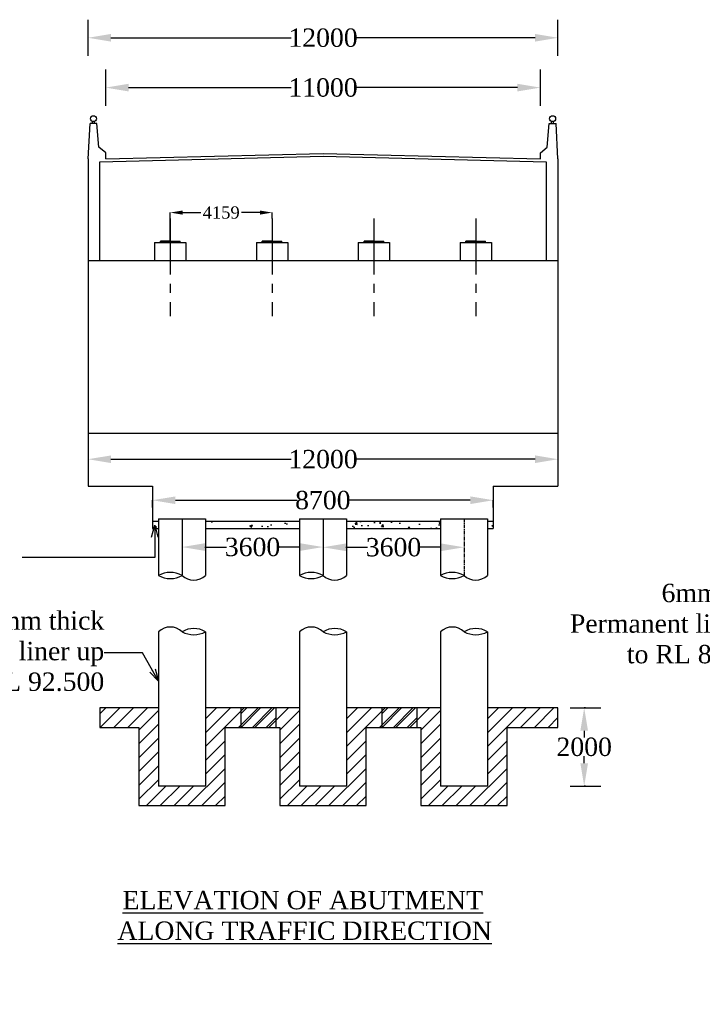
# Model space of a CAD drawing. Header units: millimetres. Extents: x 103078 to 25259364, y -3207472 to 3138455.
# Tile 4 of 12: x 8327058 to 8354938, y -1151774 to -1111538. Entities that reach past the tile are written whole.
import ezdxf

# ---------------------------------------------------------------- set-up
doc = ezdxf.new("R2010")
doc.units = ezdxf.units.MM
doc.header["$LTSCALE"] = 60
doc.header["$MEASUREMENT"] = 0
doc.linetypes.add('CENTER2', pattern=[28.575000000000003, 19.05, -3.175, 3.175, -3.175])
doc.linetypes.add('CENTERX2', pattern=[4, 2.5, -0.5, 0.5, -0.5])
doc.styles.get("Standard").update_dxf_attribs({"font": 'times.ttf'})
doc.styles.add('style1', font='txt.shx', dxfattribs={"height": 1})
doc.dimstyles.get("Standard").update_dxf_attribs({"dimtxt": 400, "dimasz": 215, "dimexe": 0.18, "dimexo": 0.0625, "dimgap": 0.09, "dimtad": 0, "dimtih": 1, "dimtoh": 1, "dimdec": 0, "dimzin": 4, "dimdsep": 46, "dimtxsty": 'Standard', "dimblk": 'OPEN90', "dimcen": 0, "dimadec": 0, "dimazin": 1, "dimtfac": 1, "dimtdec": 0, "dimtix": 1, "dimtofl": 0, "dimtmove": 0, "dimatfit": 3, "dimldrblk": 'OPEN30', "dimfxl": 1, "dimtolj": 1, "dimtzin": 0, "dimarcsym": 0})

# ---------------------------------------------------------------- blocks, each defined once
blk = doc.blocks.new('*D134')
at = {"color": 0, "linetype": 'Continuous', "lineweight": -2, "transparency": 16777216}
for p, q in [((8350170.333655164, -1139657.667132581), (8350113.741104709, -1139657.667132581)), ((8350113.921104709, -1140592.667132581), (8350113.921104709, -1140875.604495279)), ((8350113.921104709, -1141921.69950758), (8350113.921104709, -1141638.762144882)), ((8350170.333655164, -1142856.69950758), (8350113.741104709, -1142856.69950758))]:
    blk.add_line(p, q, dxfattribs=at)
for points in [[(8349958.087771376, -1140592.667132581), (8350269.754438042, -1140592.667132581), (8350113.921104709, -1139657.667132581)], [(8349958.087771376, -1141921.69950758), (8350269.754438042, -1141921.69950758), (8350113.921104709, -1142856.69950758)]]:
    blk.add_solid(points, dxfattribs=at)
at = {"layer": 'Defpoints', "color": 0, "linetype": 'Continuous', "lineweight": -2, "transparency": 16777216}
for p in [(8350170.396155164, -1139657.667132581), (8350113.921104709, -1142856.69950758), (8350170.396155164, -1142856.69950758)]:
    blk.add_point(p, dxfattribs=at)
at = {"color": 0, "linetype": 'Continuous', "transparency": 16777216, "insert": (8350113.921104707, -1141257.183320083), "char_height": 500, "attachment_point": 5}
blk.add_mtext('\\A1;{\\fTimes New Roman|b0|i0|c0|p18;\\H1.5x;2000}', dxfattribs=at)
blk = doc.blocks.new('*D114')
at = {"color": 0, "linetype": 'Continuous', "lineweight": -2, "transparency": 16777216}
for p, q in [((8330569.225005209, -1114313.611975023), (8330569.225005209, -1114313.494475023)), ((8331504.225005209, -1114313.674475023), (8338146.79231159, -1114313.674475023)), ((8347388.854686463, -1114313.674475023), (8340746.287380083, -1114313.674475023)), ((8348323.854686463, -1114313.611975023), (8348323.854686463, -1114313.494475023))]:
    blk.add_line(p, q, dxfattribs=at)
for points in [[(8331504.225005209, -1114157.84114169), (8331504.225005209, -1114469.507808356), (8330569.225005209, -1114313.674475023)], [(8347388.854686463, -1114157.84114169), (8347388.854686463, -1114469.507808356), (8348323.854686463, -1114313.674475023)]]:
    blk.add_solid(points, dxfattribs=at)
at = {"layer": 'Defpoints', "color": 0, "linetype": 'Continuous', "lineweight": -2, "transparency": 16777216}
for p in [(8330569.225005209, -1114313.674475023), (8348323.854686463, -1114313.674475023), (8348323.854686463, -1114313.674475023)]:
    blk.add_point(p, dxfattribs=at)
at = {"color": 0, "linetype": 'Continuous', "transparency": 16777216, "insert": (8339446.539845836, -1114313.674475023), "char_height": 500, "attachment_point": 5}
blk.add_mtext('\\A1;{\\fTimes New Roman|b0|i0|c0|p18;\\H1.5x;11000}', dxfattribs=at)
blk = doc.blocks.new('*D115')
at = {"color": 0, "linetype": 'Continuous', "lineweight": -2, "transparency": 16777216}
for p, q in [((8329849.442720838, -1112277.468845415), (8329849.442720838, -1112277.351345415)), ((8330784.442720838, -1112277.531345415), (8338146.792311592, -1112277.531345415)), ((8348108.636970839, -1112277.531345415), (8340746.287380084, -1112277.531345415)), ((8349043.636970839, -1112277.468845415), (8349043.636970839, -1112277.351345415))]:
    blk.add_line(p, q, dxfattribs=at)
for points in [[(8330784.442720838, -1112121.698012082), (8330784.442720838, -1112433.364678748), (8329849.442720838, -1112277.531345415)], [(8348108.636970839, -1112121.698012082), (8348108.636970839, -1112433.364678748), (8349043.636970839, -1112277.531345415)]]:
    blk.add_solid(points, dxfattribs=at)
at = {"layer": 'Defpoints', "color": 0, "linetype": 'Continuous', "lineweight": -2, "transparency": 16777216}
for p in [(8329849.442720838, -1112277.531345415), (8349043.636970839, -1112277.531345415), (8349043.636970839, -1112277.531345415)]:
    blk.add_point(p, dxfattribs=at)
at = {"color": 0, "linetype": 'Continuous', "transparency": 16777216, "insert": (8339446.539845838, -1112277.531345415), "char_height": 500, "attachment_point": 5}
blk.add_mtext('\\A1;{\\fTimes New Roman|b0|i0|c0|p18;\\H1.5x;12000}', dxfattribs=at)
blk = doc.blocks.new('*D141')
at = {"color": 0, "linetype": 'Continuous', "lineweight": -2, "transparency": 16777216}
for p, q in [((8329849.442720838, -1129500.011746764), (8329849.442720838, -1129499.894246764)), ((8330784.442720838, -1129500.074246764), (8338146.792311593, -1129500.074246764)), ((8348108.636970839, -1129500.074246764), (8340746.287380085, -1129500.074246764)), ((8349043.636970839, -1129500.011746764), (8349043.636970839, -1129499.894246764))]:
    blk.add_line(p, q, dxfattribs=at)
for points in [[(8330784.442720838, -1129344.240913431), (8330784.442720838, -1129655.907580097), (8329849.442720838, -1129500.074246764)], [(8348108.636970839, -1129344.240913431), (8348108.636970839, -1129655.907580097), (8349043.636970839, -1129500.074246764)]]:
    blk.add_solid(points, dxfattribs=at)
at = {"layer": 'Defpoints', "color": 0, "linetype": 'Continuous', "lineweight": -2, "transparency": 16777216}
for p in [(8329849.442720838, -1129500.074246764), (8349043.636970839, -1129500.074246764), (8349043.636970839, -1129500.074246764)]:
    blk.add_point(p, dxfattribs=at)
at = {"color": 0, "linetype": 'Continuous', "transparency": 16777216, "insert": (8339446.539845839, -1129500.074246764), "char_height": 500, "attachment_point": 5}
blk.add_mtext('\\A1;{\\fTimes New Roman|b0|i0|c0|p18;\\H1.5x;12000}', dxfattribs=at)
blk = doc.blocks.new('*D142')
at = {"color": 0, "linetype": 'Continuous', "lineweight": -2, "transparency": 16777216}
for p, q in [((8332481.235070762, -1131467.058067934), (8332481.235070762, -1131174.678612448)), ((8333416.235070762, -1131174.858612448), (8338384.87682381, -1131174.858612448)), ((8345462.02590202, -1131174.858612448), (8340493.384148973, -1131174.858612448)), ((8346397.02590202, -1131467.058067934), (8346397.02590202, -1131174.678612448))]:
    blk.add_line(p, q, dxfattribs=at)
for points in [[(8333416.235070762, -1131019.025279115), (8333416.235070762, -1131330.691945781), (8332481.235070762, -1131174.858612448)], [(8345462.02590202, -1131019.025279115), (8345462.02590202, -1131330.691945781), (8346397.02590202, -1131174.858612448)]]:
    blk.add_solid(points, dxfattribs=at)
at = {"layer": 'Defpoints', "color": 0, "linetype": 'Continuous', "lineweight": -2, "transparency": 16777216}
for p in [(8346397.02590202, -1131174.858612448), (8332481.235070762, -1131467.120567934), (8346397.02590202, -1131467.120567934)]:
    blk.add_point(p, dxfattribs=at)
at = {"color": 0, "linetype": 'Continuous', "transparency": 16777216, "insert": (8339439.130486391, -1131174.858612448), "char_height": 500, "attachment_point": 5}
blk.add_mtext('\\A1;{\\fTimes New Roman|b0|i0|c0|p18;\\H1.5x;8700}', dxfattribs=at)
blk = doc.blocks.new('*D143')
at = {"color": 0, "linetype": 'Continuous', "lineweight": -2, "transparency": 16777216}
for p, q in [((8333688.281570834, -1133087.978113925), (8333688.281570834, -1133087.860613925)), ((8334623.281570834, -1133088.040613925), (8335502.071970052, -1133088.040613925)), ((8338511.539845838, -1133088.040613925), (8337632.74944662, -1133088.040613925)), ((8339446.539845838, -1133087.978113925), (8339446.539845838, -1133087.860613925))]:
    blk.add_line(p, q, dxfattribs=at)
for points in [[(8334623.281570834, -1132932.207280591), (8334623.281570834, -1133243.873947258), (8333688.281570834, -1133088.040613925)], [(8338511.539845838, -1132932.207280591), (8338511.539845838, -1133243.873947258), (8339446.539845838, -1133088.040613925)]]:
    blk.add_solid(points, dxfattribs=at)
at = {"layer": 'Defpoints', "color": 0, "linetype": 'Continuous', "lineweight": -2, "transparency": 16777216}
for p in [(8333688.281570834, -1133088.040613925), (8339446.539845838, -1133088.040613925), (8339446.539845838, -1133088.040613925)]:
    blk.add_point(p, dxfattribs=at)
at = {"color": 0, "linetype": 'Continuous', "transparency": 16777216, "insert": (8336567.410708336, -1133088.040613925), "char_height": 500, "attachment_point": 5}
blk.add_mtext('\\A1;{\\fTimes New Roman|b0|i0|c0|p18;\\H1.5x;3600}', dxfattribs=at)
blk = doc.blocks.new('*D144')
at = {"color": 0, "linetype": 'Continuous', "lineweight": -2, "transparency": 16777216}
for p, q in [((8339446.539845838, -1133097.923113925), (8339446.539845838, -1133098.220613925)), ((8340381.539845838, -1133098.040613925), (8341260.330245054, -1133098.040613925)), ((8344269.798120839, -1133098.040613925), (8343391.007721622, -1133098.040613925)), ((8345204.798120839, -1133097.978113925), (8345204.798120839, -1133097.860613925))]:
    blk.add_line(p, q, dxfattribs=at)
for points in [[(8340381.539845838, -1132942.207280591), (8340381.539845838, -1133253.873947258), (8339446.539845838, -1133098.040613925)], [(8344269.798120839, -1132942.207280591), (8344269.798120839, -1133253.873947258), (8345204.798120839, -1133098.040613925)]]:
    blk.add_solid(points, dxfattribs=at)
at = {"layer": 'Defpoints', "color": 0, "linetype": 'Continuous', "lineweight": -2, "transparency": 16777216}
for p in [(8339446.539845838, -1133097.860613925), (8345204.798120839, -1133098.040613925), (8345204.798120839, -1133098.040613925)]:
    blk.add_point(p, dxfattribs=at)
at = {"color": 0, "linetype": 'Continuous', "transparency": 16777216, "insert": (8342325.668983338, -1133098.040613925), "char_height": 500, "attachment_point": 5}
blk.add_mtext('\\A1;{\\fTimes New Roman|b0|i0|c0|p18;\\H1.5x;3600}', dxfattribs=at)
blk = doc.blocks.new('*D138')
at = {"color": 0, "linetype": 'Continuous', "lineweight": -2, "ltscale": 2, "transparency": 16777216}
for p, q in [((8333208.426714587, -1119658.224013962), (8333208.426714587, -1119420.301625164)), ((8333708.426714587, -1119420.481625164), (8334454.374425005, -1119420.481625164)), ((8336867.168802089, -1119420.481625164), (8336121.221091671, -1119420.481625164)), ((8337367.168802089, -1119658.224013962), (8337367.168802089, -1119420.301625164))]:
    blk.add_line(p, q, dxfattribs=at)
for points in [[(8333708.426714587, -1119337.148291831), (8333708.426714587, -1119503.814958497), (8333208.426714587, -1119420.481625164)], [(8336867.168802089, -1119337.148291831), (8336867.168802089, -1119503.814958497), (8337367.168802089, -1119420.481625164)]]:
    blk.add_solid(points, dxfattribs=at)
at = {"layer": 'Defpoints', "color": 0, "linetype": 'Continuous', "lineweight": -2, "ltscale": 2, "transparency": 16777216}
for p in [(8333208.426714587, -1119658.286513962), (8337367.168802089, -1119420.481625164), (8337367.168802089, -1119658.286513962)]:
    blk.add_point(p, dxfattribs=at)
at = {"color": 0, "linetype": 'Continuous', "lineweight": -2, "ltscale": 2, "transparency": 16777216, "insert": (8335287.797758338, -1119420.481625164), "char_height": 500, "attachment_point": 5}
blk.add_mtext('\\A1;4159', dxfattribs=at)

msp = doc.modelspace()

# ---------------------------------------------------------------- hatches: boundary and pattern name
at = {"linetype": 'Continuous'}
h = msp.add_hatch(color=256, dxfattribs=at)
h.dxf.hatch_style = 1
h.paths.add_polyline_path([(8333208.426714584, -1120644.96650284), (8333208.426714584, -1120582.585371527), (8332808.54766771, -1120582.585371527), (8332808.54766771, -1120644.966502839)])
h.paths.add_polyline_path([(8333208.426714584, -1120644.96650284), (8333608.30576146, -1120644.96650284), (8333608.30576146, -1120582.585371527), (8333208.426714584, -1120582.585371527)])
h = msp.add_hatch(color=256, dxfattribs=at)
h.dxf.hatch_style = 1
h.paths.add_polyline_path([(8337367.168802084, -1120644.96650284), (8337367.168802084, -1120582.585371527), (8336967.28975521, -1120582.585371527), (8336967.28975521, -1120644.966502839)])
h.paths.add_polyline_path([(8337367.168802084, -1120644.96650284), (8337767.04784896, -1120644.96650284), (8337767.04784896, -1120582.585371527), (8337367.168802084, -1120582.585371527)])
h = msp.add_hatch(color=256, dxfattribs=at)
h.dxf.hatch_style = 1
h.paths.add_polyline_path([(8337367.168802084, -1120644.966502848), (8337367.168802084, -1120582.585371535), (8336967.289755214, -1120582.585371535), (8336967.289755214, -1120644.966502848)])
h.paths.add_polyline_path([(8337367.168802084, -1120644.966502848), (8337767.047848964, -1120644.966502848), (8337767.047848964, -1120582.585371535), (8337367.168802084, -1120582.585371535)])
h = msp.add_hatch(color=256, dxfattribs=at)
h.dxf.hatch_style = 1
h.paths.add_polyline_path([(8341525.910889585, -1120644.96650284), (8341525.910889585, -1120582.585371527), (8341126.03184271, -1120582.585371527), (8341126.03184271, -1120644.966502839)])
h.paths.add_polyline_path([(8341525.910889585, -1120644.96650284), (8341925.789936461, -1120644.96650284), (8341925.789936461, -1120582.585371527), (8341525.910889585, -1120582.585371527)])
h = msp.add_hatch(color=256, dxfattribs=at)
h.dxf.hatch_style = 1
h.paths.add_polyline_path([(8341525.910889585, -1120644.966502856), (8341525.910889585, -1120582.585371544), (8341126.031842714, -1120582.585371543), (8341126.031842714, -1120644.966502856)])
h.paths.add_polyline_path([(8341525.910889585, -1120644.966502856), (8341925.789936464, -1120644.966502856), (8341925.789936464, -1120582.585371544), (8341525.910889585, -1120582.585371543)])
h = msp.add_hatch(color=256, dxfattribs=at)
h.dxf.hatch_style = 1
h.paths.add_polyline_path([(8345684.652977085, -1120644.966502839), (8345684.652977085, -1120582.585371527), (8345284.773930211, -1120582.585371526), (8345284.773930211, -1120644.966502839)])
h.paths.add_polyline_path([(8345684.652977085, -1120644.966502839), (8346084.532023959, -1120644.966502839), (8346084.532023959, -1120582.585371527), (8345684.652977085, -1120582.585371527)])
h = msp.add_hatch(color=256, dxfattribs=at)
h.dxf.hatch_style = 1
h.paths.add_polyline_path([(8345684.652977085, -1120644.966502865), (8345684.652977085, -1120582.585371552), (8345284.773930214, -1120582.585371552), (8345284.773930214, -1120644.966502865)])
h.paths.add_polyline_path([(8345684.652977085, -1120644.966502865), (8346084.532023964, -1120644.966502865), (8346084.532023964, -1120582.585371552), (8345684.652977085, -1120582.585371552)])
at = {"linetype": 'Continuous', "lineweight": -2, "ltscale": 2}
h = msp.add_hatch(dxfattribs=at)
h.set_pattern_fill('AR-CONC', color=256, scale=150)
h.set_pattern_definition([(49.99999999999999, (323160.6795057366, 0), (1075.89027390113, -94.12820247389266), [112.5, -1237.5]), (355, (323160.6795057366, 0), (-208.1270004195, 1128.288200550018), [90, -990]), (100.45144446, (323250.3370272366, -7.844016), (867.7632700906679, 1034.159986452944), [95.61028799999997, -1051.713168]), (46.18420000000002, (323160.6795057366, 300), (1600.861996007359, -248.2789211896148), [168.7499999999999, -1856.25]), (96.63563549, (323294.0846232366, 279.3100395), (1401.992918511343, 1461.177901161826), [143.415513, -1577.57064]), (351.1841639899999, (323160.6795057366, 300), (1401.99291758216, 1461.177900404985), [135, -1485.0000015]), (21, (323310.6795057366, 225), (895.3605781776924, -603.9283359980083), [112.5, -1237.5]), (326.0000000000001, (323310.6795057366, 225), (364.9729978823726, 1087.725067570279), [90, -990]), (71.45144474, (323385.2928867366, 174.672639), (1260.333565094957, 483.7967292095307), [95.610285, -1051.713168]), (37.50000000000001, (323160.6795057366, 0), (18.239782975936, 499.3407807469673), [0, -977.9999999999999, 0, -1005, 0, -993.75]), (7.499999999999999, (323160.6795057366, 0), (394.6043061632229, 591.6175678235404), [0, -573, 0, -955.5, 0, -378.75]), (327.5, (322826.1795057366, 0), (800.7336542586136, -33.83230760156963), [0, -375, 0, -1170, 0, -1552.5]), (317.5, (322676.1795057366, 0), (874.7792540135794, 150.1574734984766), [0, -487.5, 0, -777, 0, -1102.5])])
h.paths.add_polyline_path([(8332728.571858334, -1132031.153847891), (8332481.235070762, -1132031.153847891), (8332481.235070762, -1132331.153847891), (8332728.571858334, -1132331.153847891)])
h.paths.add_polyline_path([(8338486.830133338, -1132031.153847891), (8334647.991283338, -1132031.153847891), (8334647.991283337, -1132331.153847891), (8338486.830133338, -1132331.153847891)])
h.paths.add_polyline_path([(8344245.088408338, -1132031.153847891), (8340406.249558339, -1132031.153847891), (8340406.249558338, -1132331.153847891), (8344245.088408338, -1132331.153847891)])
h.paths.add_polyline_path([(8346397.02590202, -1132031.153847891), (8346164.507833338, -1132031.153847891), (8346164.507833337, -1132331.153847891), (8346397.02590202, -1132331.153847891)])
at = {"linetype": 'Continuous', "transparency": 33554559}
h = msp.add_hatch(dxfattribs=at)
h.set_pattern_fill('ANSI31', color=256, scale=3199.032375)
h.set_pattern_definition([(45, (8341845.814127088, -1143656.457601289), (-282.7571856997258, 282.7571856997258), [])])
h.paths.add_polyline_path([(8331928.813764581, -1140457.425226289), (8331928.813764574, -1143656.457601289), (8335447.749377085, -1143656.457601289), (8335447.749377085, -1140457.425226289), (8336087.555852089, -1140457.425226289), (8336087.555852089, -1139657.667132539), (8334647.991283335, -1139657.667132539), (8334647.991283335, -1142856.699507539), (8332728.571858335, -1142856.699507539), (8332728.571858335, -1139657.667132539), (8330329.297577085, -1139657.667132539), (8330329.297577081, -1140457.425226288)])
h.paths.add_polyline_path([(8336087.555852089, -1140457.425226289), (8337527.12042083, -1140457.425226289), (8337527.120420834, -1139657.667132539), (8336087.555852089, -1139657.667132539)])
h = msp.add_hatch(dxfattribs=at)
h.set_pattern_fill('ANSI31', color=256, scale=3199.032375)
h.set_pattern_definition([(45, (8347604.072402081, -1143656.457601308), (-282.7571856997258, 282.7571856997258), [])])
h.paths.add_polyline_path([(8337687.072039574, -1140457.425226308), (8337687.072039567, -1143656.457601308), (8341206.007652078, -1143656.457601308), (8341206.007652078, -1140457.425226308), (8341845.81412708, -1140457.425226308), (8341845.81412708, -1139657.667132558), (8340406.249558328, -1139657.667132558), (8340406.249558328, -1142856.699507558), (8338486.830133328, -1142856.699507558), (8338486.830133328, -1139657.667132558), (8336087.555852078, -1139657.667132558), (8336087.555852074, -1140457.425226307)])
h.paths.add_polyline_path([(8341845.81412708, -1140457.425226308), (8343285.378695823, -1140457.425226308), (8343285.378695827, -1139657.667132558), (8341845.81412708, -1139657.667132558)])
h = msp.add_hatch(dxfattribs=at)
h.set_pattern_fill('ANSI31', color=256, scale=3199.032375)
h.set_pattern_definition([(45, (8353362.330677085, -1143656.45760133), (-282.7571856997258, 282.7571856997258), [])])
h.paths.add_polyline_path([(8343445.330314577, -1140457.42522633), (8343445.330314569, -1143656.45760133), (8346964.265927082, -1143656.45760133), (8346964.265927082, -1140457.42522633), (8347604.072402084, -1140457.42522633), (8347604.072402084, -1139657.66713258), (8346164.507833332, -1139657.66713258), (8346164.507833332, -1142856.69950758), (8344245.08840833, -1142856.69950758), (8344245.08840833, -1139657.66713258), (8341845.81412708, -1139657.66713258), (8341845.814127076, -1140457.425226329)])
h.paths.add_polyline_path([(8347604.072402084, -1140457.42522633), (8349043.636970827, -1140457.42522633), (8349043.636970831, -1139657.66713258), (8347604.072402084, -1139657.66713258)])

# ---------------------------------------------------------------- linework, layer by layer
at = {"linetype": 'Continuous'}
for p, q in [((8329849.442720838, -1113017.10764261), (8329849.442720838, -1111537.955048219)), ((8349043.636970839, -1113017.10764261), (8349043.636970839, -1111537.955048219)), ((8330569.225005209, -1115053.250772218), (8330569.225005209, -1113574.098177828)), ((8348323.854686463, -1115053.250772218), (8348323.854686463, -1113574.098177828)), ((8330029.388291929, -1115784.036809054), (8330029.388291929, -1115697.286619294)), ((8330109.364101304, -1115784.036809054), (8330109.364101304, -1115697.286619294)), ((8348783.715590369, -1115784.03680906), (8348783.715590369, -1115697.2866193)), ((8348863.691399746, -1115784.03680906), (8348863.691399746, -1115697.2866193)), ((8329849.442720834, -1117223.601377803), (8329929.418530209, -1115784.036809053)), ((8330209.333863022, -1115784.036809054), (8329929.418530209, -1115784.036809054)), ((8330289.309672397, -1116743.746521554), (8330209.333863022, -1115784.036809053)), ((8348603.770019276, -1116743.74652156), (8348683.745828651, -1115784.036809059)), ((8348683.745828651, -1115784.03680906), (8348963.661161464, -1115784.03680906)), ((8349043.636970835, -1117223.601377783), (8348963.661161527, -1115784.036809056)), ((8330569.225005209, -1116983.673949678), (8330289.309672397, -1116743.746521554)), ((8348323.854686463, -1116983.673949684), (8348603.770019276, -1116743.74652156)), ((8329849.442720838, -1117223.601377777), (8329849.442720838, -1130603.087287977)), ((8330569.225005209, -1117223.601377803), (8330569.225005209, -1116983.673949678)), ((8348323.854686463, -1117223.601377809), (8348323.854686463, -1116983.673949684)), ((8349043.636970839, -1117223.601377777), (8349043.636970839, -1130603.087287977)), ((8332808.54766771, -1120644.966502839), (8332808.54766771, -1120582.585371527)), ((8333208.426714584, -1120582.585371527), (8332808.54766771, -1120582.585371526)), ((8332808.54766771, -1120582.585371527), (8333608.30576146, -1120582.585371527)), ((8333608.30576146, -1120644.966502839), (8333608.30576146, -1120582.585371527)), ((8336967.28975521, -1120644.966502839), (8336967.28975521, -1120582.585371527)), ((8336967.289755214, -1120644.966502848), (8336967.289755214, -1120582.585371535)), ((8337367.168802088, -1120582.585371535), (8336967.289755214, -1120582.585371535)), ((8336967.289755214, -1120582.585371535), (8337767.047848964, -1120582.585371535)), ((8337767.04784896, -1120644.966502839), (8337767.04784896, -1120582.585371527)), ((8337767.047848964, -1120644.966502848), (8337767.047848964, -1120582.585371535)), ((8341126.03184271, -1120644.966502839), (8341126.03184271, -1120582.585371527)), ((8341126.031842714, -1120644.966502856), (8341126.031842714, -1120582.585371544)), ((8341525.910889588, -1120582.585371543), (8341126.031842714, -1120582.585371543)), ((8341126.031842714, -1120582.585371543), (8341925.789936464, -1120582.585371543)), ((8341925.789936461, -1120644.966502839), (8341925.789936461, -1120582.585371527)), ((8341925.789936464, -1120644.966502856), (8341925.789936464, -1120582.585371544)), ((8345284.773930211, -1120644.966502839), (8345284.773930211, -1120582.585371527)), ((8345284.773930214, -1120644.966502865), (8345284.773930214, -1120582.585371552)), ((8345684.652977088, -1120582.585371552), (8345284.773930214, -1120582.585371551)), ((8345284.773930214, -1120582.585371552), (8346084.532023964, -1120582.585371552)), ((8346084.532023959, -1120644.966502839), (8346084.532023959, -1120582.585371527)), ((8346084.532023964, -1120644.966502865), (8346084.532023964, -1120582.585371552)), ((8329849.442720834, -1121382.343465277), (8349043.636970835, -1121382.343465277)), ((8329842.03336139, -1128431.153847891), (8349036.227611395, -1128431.153847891)), ((8329849.442720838, -1128431.153847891), (8349043.636970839, -1128431.153847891)), ((8329849.442720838, -1130603.087287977), (8332481.235070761, -1130603.087287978)), ((8332481.235070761, -1130603.087287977), (8332481.235070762, -1132331.153847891)), ((8346397.02590202, -1130603.087287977), (8346397.02590202, -1132331.153847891)), ((8346397.02590202, -1130603.087287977), (8349043.636970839, -1130603.087287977)), ((8332481.235070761, -1132031.153847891), (8332728.571858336, -1132031.153847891)), ((8332728.571858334, -1131931.178038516), (8332728.571858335, -1134244.903187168)), ((8332728.571858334, -1131931.178038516), (8334647.991283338, -1131931.178038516)), ((8334647.991283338, -1131931.178038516), (8334647.991283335, -1134244.903189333)), ((8334647.991283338, -1132031.153847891), (8338486.830133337, -1132031.153847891)), ((8338486.830133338, -1131931.178038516), (8338486.830133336, -1134244.903187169)), ((8338486.830133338, -1131931.178038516), (8340406.249558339, -1131931.178038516)), ((8340406.249558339, -1131931.178038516), (8340406.249558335, -1134244.90318933)), ((8340406.249558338, -1132031.153847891), (8344245.088408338, -1132031.153847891)), ((8344245.088408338, -1131931.178038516), (8344245.088408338, -1134244.903187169)), ((8344245.088408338, -1131931.178038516), (8346164.507833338, -1131931.178038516)), ((8346164.507833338, -1131931.178038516), (8346164.507833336, -1134244.903189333)), ((8346164.507833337, -1132031.153847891), (8346397.02590202, -1132031.153847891)), ((8332481.235070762, -1132331.153847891), (8332728.571858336, -1132331.153847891)), ((8334647.991283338, -1132331.153847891), (8338486.830133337, -1132331.153847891)), ((8340406.249558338, -1132331.153847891), (8344245.088408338, -1132331.153847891)), ((8346164.507833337, -1132331.153847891), (8346397.02590202, -1132331.153847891)), ((8332728.571858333, -1136549.747934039), (8332728.571858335, -1142856.69950754)), ((8334647.991283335, -1136549.747933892), (8334647.991283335, -1142856.699507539)), ((8338486.830133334, -1136549.747934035), (8338486.830133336, -1142856.699507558)), ((8340406.249558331, -1136549.74793389), (8340406.249558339, -1142856.699507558)), ((8344245.088408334, -1136549.747934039), (8344245.088408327, -1142856.69950758)), ((8346164.507833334, -1136549.747933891), (8346164.507833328, -1142856.69950758)), ((8337527.120420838, -1139657.667132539), (8334647.991283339, -1139657.667132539)), ((8343285.378695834, -1139657.667132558), (8340406.249558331, -1139657.667132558)), ((8349043.636970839, -1139657.66713258), (8346164.507833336, -1139657.66713258)), ((8349546.084993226, -1139657.66713258), (8350794.707317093, -1139657.66713258)), ((8334647.991283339, -1142856.699507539), (8332728.571858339, -1142856.699507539)), ((8334647.991283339, -1142856.699507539), (8332728.571858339, -1142856.699507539)), ((8340406.249558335, -1142856.699507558), (8338486.830133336, -1142856.699507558)), ((8340406.249558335, -1142856.699507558), (8338486.830133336, -1142856.699507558)), ((8346164.507833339, -1142856.69950758), (8344245.088408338, -1142856.69950758)), ((8346164.507833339, -1142856.69950758), (8344245.088408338, -1142856.69950758)), ((8349546.084993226, -1142856.69950758), (8350794.707317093, -1142856.69950758))]:
    msp.add_line(p, q, dxfattribs=at)
at = {"linetype": 'Continuous', "lineweight": -2, "ltscale": 2}
msp.add_line((8333208.426714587, -1120644.966502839), (8333208.426714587, -1119658.286513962), dxfattribs=at)
at = {"linetype": 'CENTER2', "ltscale": 2}
for p, q in [((8333208.426714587, -1119658.286513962), (8333208.426714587, -1123647.461789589)), ((8337367.168802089, -1119658.286513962), (8337367.168802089, -1123647.461789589)), ((8341525.910889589, -1119658.286514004), (8341525.910889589, -1123647.461789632)), ((8345684.652977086, -1119658.286513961), (8345684.652977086, -1123647.461789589)), ((8333688.281570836, -1131931.178038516), (8333688.281570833, -1134244.903189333)), ((8339446.539845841, -1131931.178038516), (8339446.539845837, -1134244.903189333))]:
    msp.add_line(p, q, dxfattribs=at)
at = {"linetype": 'Continuous', "ltscale": 5000}
for p, q in [((8332568.620239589, -1120644.966502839), (8333848.233189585, -1120644.96650284)), ((8332808.54766771, -1120582.585371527), (8333608.30576146, -1120582.585371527)), ((8336727.362327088, -1120644.966502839), (8338006.975277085, -1120644.96650284)), ((8336967.28975521, -1120582.585371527), (8337767.04784896, -1120582.585371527)), ((8336967.289755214, -1120582.585371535), (8337767.047848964, -1120582.585371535)), ((8340886.104414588, -1120644.966502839), (8342165.717364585, -1120644.96650284)), ((8341126.03184271, -1120582.585371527), (8341925.789936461, -1120582.585371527)), ((8341126.031842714, -1120582.585371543), (8341925.789936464, -1120582.585371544)), ((8345044.846502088, -1120644.966502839), (8346324.459452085, -1120644.966502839)), ((8345284.773930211, -1120582.585371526), (8346084.532023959, -1120582.585371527)), ((8345284.773930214, -1120582.585371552), (8346084.532023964, -1120582.585371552))]:
    msp.add_line(p, q, dxfattribs=at)
at = {"linetype": 'Continuous', "ltscale": 1000}
for p, q in [((8332568.620239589, -1120644.966502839), (8332568.620239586, -1121382.343465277)), ((8332568.620239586, -1120644.966502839), (8332568.620239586, -1121382.343465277)), ((8333848.233189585, -1120644.96650284), (8333848.233189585, -1121382.343465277)), ((8333848.233189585, -1120644.96650284), (8333848.233189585, -1121382.343465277)), ((8336727.362327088, -1120644.966502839), (8336727.362327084, -1121382.343465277)), ((8336727.362327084, -1120644.966502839), (8336727.362327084, -1121382.343465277)), ((8338006.975277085, -1120644.96650284), (8338006.975277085, -1121382.343465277)), ((8338006.975277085, -1120644.96650284), (8338006.975277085, -1121382.343465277)), ((8340886.104414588, -1120644.966502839), (8340886.104414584, -1121382.343465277)), ((8340886.104414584, -1120644.966502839), (8340886.104414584, -1121382.343465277)), ((8342165.717364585, -1120644.96650284), (8342165.717364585, -1121382.343465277)), ((8342165.717364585, -1120644.96650284), (8342165.717364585, -1121382.343465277)), ((8345044.846502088, -1120644.966502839), (8345044.846502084, -1121382.343465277)), ((8345044.846502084, -1120644.966502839), (8345044.846502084, -1121382.343465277)), ((8346324.459452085, -1120644.966502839), (8346324.459452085, -1121382.343465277)), ((8346324.459452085, -1120644.966502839), (8346324.459452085, -1121382.343465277))]:
    msp.add_line(p, q, dxfattribs=at)
at = {"linetype": 'CENTERX2'}
msp.add_line((8345204.798120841, -1131931.178038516), (8345204.798120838, -1134244.903189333), dxfattribs=at)
at = {"linetype": 'Continuous'}
for points in [[(8330329.297577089, -1121382.343465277), (8330329.297577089, -1117349.600760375), (8339446.539845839, -1117121.669703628), (8348563.782114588, -1117349.600760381), (8348563.782114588, -1121382.343465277)], [(8330569.225005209, -1117223.601377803), (8339446.539845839, -1117001.668506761), (8348323.854686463, -1117223.601377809)], [(8332728.571858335, -1139657.667132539), (8330329.297577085, -1139657.667132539), (8330329.297577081, -1140457.425226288), (8331928.813764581, -1140457.425226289), (8331928.813764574, -1143656.457601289), (8335447.749377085, -1143656.457601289), (8335447.749377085, -1140457.425226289), (8337527.120420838, -1140457.425226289), (8337527.120420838, -1139657.667132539)], [(8338486.830133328, -1139657.667132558), (8336087.555852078, -1139657.667132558), (8336087.555852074, -1140457.425226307), (8337687.072039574, -1140457.425226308), (8337687.072039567, -1143656.457601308), (8341206.007652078, -1143656.457601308), (8341206.007652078, -1140457.425226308), (8343285.378695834, -1140457.425226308), (8343285.378695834, -1139657.667132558)], [(8344245.08840833, -1139657.66713258), (8341845.81412708, -1139657.66713258), (8341845.814127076, -1140457.425226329), (8343445.330314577, -1140457.42522633), (8343445.330314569, -1143656.45760133), (8346964.265927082, -1143656.45760133), (8346964.265927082, -1140457.42522633), (8349043.636970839, -1140457.42522633), (8349043.636970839, -1139657.66713258)]]:
    msp.add_lwpolyline(points, dxfattribs=at)
for centre in [(8330069.376196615, -1115582.653235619), (8348823.703495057, -1115582.653235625)]:
    msp.add_circle(centre, 121.4077640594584, dxfattribs=at)
for centre, radius, start, end in [((8333208.426715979, -1135129.68819488), 1006.531267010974, 61.52722441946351, 118.4727755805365), ((8333208.426715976, -1133438.480443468), 938.3913501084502, 239.2456058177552, 300.7543941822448), ((8334168.136428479, -1133744.698742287), 693.1559496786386, 226.1894973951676, 313.8105026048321), ((8338966.684990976, -1135129.688194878), 1006.531267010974, 61.52722441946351, 118.4727755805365), ((8338966.684990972, -1133438.480443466), 938.3913501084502, 239.2456058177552, 300.7543941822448), ((8339926.394703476, -1133744.698742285), 693.1559496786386, 226.1894973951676, 313.8105026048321), ((8344724.94326598, -1135129.688194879), 1006.531267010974, 61.52722441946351, 118.4727755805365), ((8344724.943265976, -1133438.480443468), 938.3913501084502, 239.2456058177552, 300.7543941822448), ((8345684.65297848, -1133744.698742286), 693.1559496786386, 226.1894973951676, 313.8105026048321), ((8333208.426714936, -1137049.952379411), 693.1559496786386, 46.18949739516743, 133.8105026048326), ((8334168.13642744, -1137356.17067823), 938.3913501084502, 59.24560581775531, 120.7543941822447), ((8334168.136427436, -1135664.962926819), 1006.531267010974, 241.5272244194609, 298.472775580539), ((8338966.684989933, -1137049.95237941), 693.1559496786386, 46.18949739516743, 133.8105026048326), ((8339926.394702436, -1137356.170678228), 938.3913501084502, 59.24560581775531, 120.7543941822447), ((8339926.394702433, -1135664.962926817), 1006.531267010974, 241.5272244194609, 298.472775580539), ((8344724.943264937, -1137049.95237941), 693.1559496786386, 46.18949739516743, 133.8105026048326), ((8345684.652977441, -1137356.170678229), 938.3913501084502, 59.24560581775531, 120.7543941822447), ((8345684.652977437, -1135664.962926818), 1006.531267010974, 241.5272244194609, 298.472775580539)]:
    msp.add_arc(centre, radius, start, end, dxfattribs=at)

# ---------------------------------------------------------------- texts
at = {"linetype": 'Continuous', "char_height": 750, "width": 8975.682447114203, "attachment_point": 6}
for s, insert in [('6mm thick Permanent liner up to RL 88.800.', (8358150.290668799, -1136222.55578444)), ('6mm thick Permanent liner up to RL 92.500', (8330510.125247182, -1137348.032930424))]:
    msp.add_mtext(s, dxfattribs=dict(at, insert=insert))
at = {"linetype": 'Continuous', "width": 22678.69839458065, "attachment_point": 1, "style": 'style1'}
for s, insert, char_height in [('{\\fTimes New Roman|b0|i0|c0|p18;\\H1.1574x;\\L \\H1.35001x;ELEVATION OF ABUTMENT  \\PALONG TRAFFIC DIRECTION  }', (8331047.280405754, -1147141.101114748), 480), ('\\pi6024.46095;{\\fTimes New Roman|b0|i0|c0|p18;\\LELEVATION OF PIER \\P\\pi3569.25186;ALONG CURRENT DIRECTION  }', (8353446.587710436, -1147123.55372869), 750)]:
    msp.add_mtext(s, dxfattribs=dict(at, insert=insert, char_height=char_height))

# ---------------------------------------------------------------- dimensions: what is measured, and where the dimension line sits
at = {"linetype": 'Continuous'}
for base, p1, p2, text, picture, middle in [((8349043.636970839, -1112277.531345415), (8329849.442720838, -1112277.531345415), (8349043.636970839, -1112277.531345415), '{\\fTimes New Roman|b0|i0|c0|p18;\\H1.5x;12000}', '*D115', (8339446.539845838, -1112277.531345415)), ((8348323.854686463, -1114313.674475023), (8330569.225005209, -1114313.674475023), (8348323.854686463, -1114313.674475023), '{\\fTimes New Roman|b0|i0|c0|p18;\\H1.5x;11000}', '*D114', (8339446.539845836, -1114313.674475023)), ((8349043.636970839, -1129500.074246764), (8329849.442720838, -1129500.074246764), (8349043.636970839, -1129500.074246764), '{\\fTimes New Roman|b0|i0|c0|p18;\\H1.5x;12000}', '*D141', (8339446.539845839, -1129500.074246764)), ((8346397.02590202, -1131174.858612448), (8332481.235070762, -1131467.120567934), (8346397.02590202, -1131467.120567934), '{\\fTimes New Roman|b0|i0|c0|p18;\\H1.5x;8700}', '*D142', (8339439.130486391, -1131174.858612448)), ((8339446.539845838, -1133088.040613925), (8333688.281570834, -1133088.040613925), (8339446.539845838, -1133088.040613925), '{\\fTimes New Roman|b0|i0|c0|p18;\\H1.5x;3600}', '*D143', (8336567.410708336, -1133088.040613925)), ((8345204.798120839, -1133098.040613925), (8339446.539845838, -1133097.860613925), (8345204.798120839, -1133098.040613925), '{\\fTimes New Roman|b0|i0|c0|p18;\\H1.5x;3600}', '*D144', (8342325.668983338, -1133098.040613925))]:
    dim = msp.add_linear_dim(base=base, p1=p1, p2=p2, text=text, dimstyle='Standard', override={"dimtxt": 500, "dimasz": 935, "dimfxl": 300}, dxfattribs=at)
    dim.commit()
    dim.dimension.update_dxf_attribs({"geometry": picture, "text_midpoint": middle})
at = {"linetype": 'Continuous', "lineweight": -2, "ltscale": 2}
dim = msp.add_linear_dim(base=(8337367.168802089, -1119420.481625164), p1=(8333208.426714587, -1119658.286513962), p2=(8337367.168802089, -1119658.286513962), dimstyle='Standard', override={"dimtxt": 500, "dimasz": 500, "dimfxl": 300}, dxfattribs=at)
dim.commit()
dim.dimension.update_dxf_attribs({"geometry": '*D138', "text_midpoint": (8335287.797758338, -1119420.481625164)})
at = {"linetype": 'Continuous'}
dim = msp.add_linear_dim(base=(8350113.921104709, -1142856.69950758), p1=(8350170.39615516, -1139657.66713258), p2=(8350170.39615516, -1142856.69950758), angle=90, text='{\\fTimes New Roman|b0|i0|c0|p18;\\H1.5x;2000}', dimstyle='Standard', override={"dimtxt": 500, "dimasz": 935, "dimfxl": 300}, dxfattribs=at)
dim.commit()
dim.dimension.update_dxf_attribs({"geometry": '*D134', "text_midpoint": (8350113.921104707, -1141257.183320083)})

# ---------------------------------------------------------------- leaders
at = {"linetype": 'Continuous', "lineweight": -2, "ltscale": 2}
for points in [[(8332576.683071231, -1132190.241651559), (8332576.683071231, -1133511.898502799), (8327162.595529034, -1133511.898502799)], [(8332728.571858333, -1138566.803872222), (8332070.705332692, -1137405.503344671), (8330510.125247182, -1137405.503344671)]]:
    msp.add_leader(points, dimstyle='Standard', override={"dimtxt": 500, "dimasz": 500, "dimfxl": 300}, dxfattribs=at)

doc.saveas('drawing.dxf')
